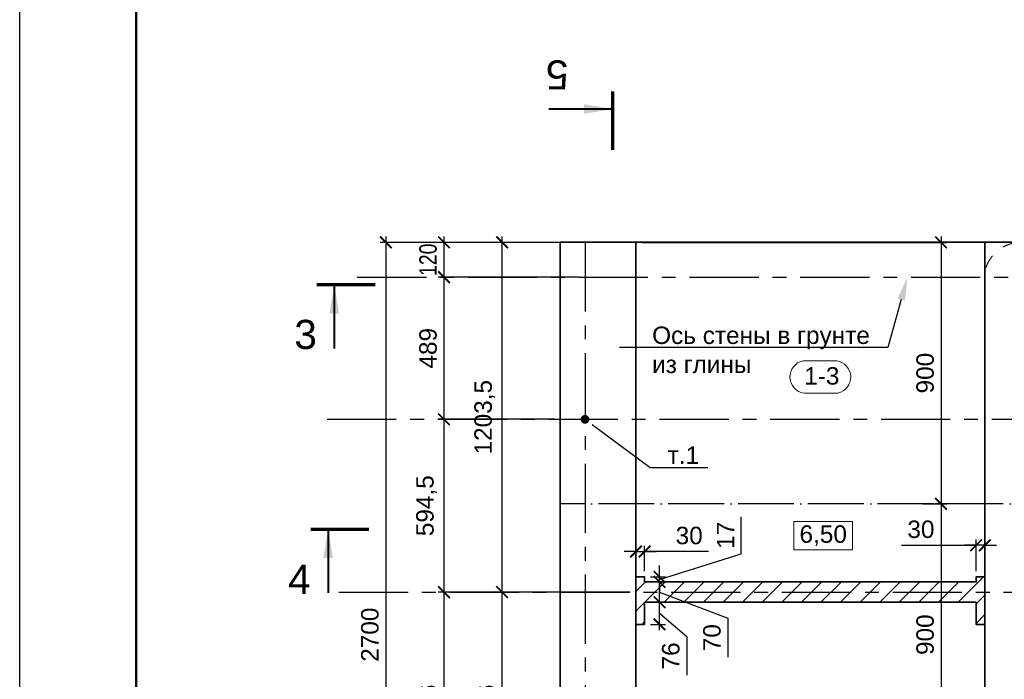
# Model space of a CAD drawing. Header units: millimetres. Extents: x -695122 to 440517, y 417968 to 574899.
# Tile 3 of 39: x -695122 to -661263, y 493759 to 516456. Entities that reach past the tile are written whole.
import ezdxf
from ezdxf import colors
from ezdxf.entities.mleader import LeaderData, LeaderLine
from ezdxf.enums import TextEntityAlignment as Align
from ezdxf.math import Vec2, Vec3

# ---------------------------------------------------------------- set-up
doc = ezdxf.new("R2010")
doc.units = ezdxf.units.MM
for name, pattern in [('ACAD_ISO04W100', [30, 24, -3, 0, -3]), ('PHANTOM', [63.5, 31.75, -6.35, 6.35, -6.35, 6.35, -6.35]), ('осевая', [50.8, 31.75, -6.35, 6.35, -6.35])]:
    doc.linetypes.add(name, pattern=pattern)
for name, color, linetype, lineweight in [('0_Выноски и размеры', 7, 'Continuous', 9), ('Бетон', 7, 'Continuous', 50), ('ГТО_Разрезы. Сечения.Узлы', 255, 'Continuous', 40), ('Отдел_Бетон основной', 7, 'Continuous', 35)]:
    doc.layers.add(name, color=color, linetype=linetype, lineweight=lineweight)
for name, color, linetype in [('otmetki', 7, 'Continuous'), ('Оси', 1, 'осевая'), ('Размеры', 7, 'Continuous'), ('штамп(текст)', 7, 'Continuous')]:
    doc.layers.add(name, color=color, linetype=linetype)
doc.styles.add('arial', font='arial.ttf')
doc.styles.get("Standard").update_dxf_attribs({"font": 'arial.ttf'})
doc.styles.add('аrial', font='arial.ttf')
doc.styles.add('Рогун1', font='arial.ttf')
doc.dimstyles.new('100 мм', dxfattribs={"dimscale": 100, "dimtxt": 3.5, "dimasz": 2, "dimexe": 1, "dimexo": 1, "dimgap": 1.2, "dimtad": 1, "dimdec": 0, "dimlfac": 0.1, "dimrnd": 0.0001, "dimtxsty": 'Рогун1', "dimblk": 'ARCHTICK', "dimcen": 2.5, "dimdle": 1, "dimaunit": 1, "dimadec": 1, "dimazin": 0, "dimtfac": 1, "dimtdec": 0, "dimtmove": 1, "dimatfit": 3, "dimldrblk": 'ARCHTICK', "dimfxl": 1, "dimtfill": 1, "dimarcsym": 0})
doc.dimstyles.new('hren115', dxfattribs={"dimtxt": 0.3, "dimasz": 3, "dimexe": 0.18, "dimexo": 0.0625, "dimgap": 0.1, "dimtad": 2, "dimtih": 1, "dimtoh": 1, "dimdec": 4, "dimzin": 0, "dimdsep": 46, "dimtxsty": 'arial', "dimcen": 0, "dimclrt": 256, "dimadec": 0, "dimazin": 0, "dimtfac": 1, "dimtdec": 4, "dimtofl": 0, "dimtmove": 1, "dimatfit": 0, "dimfxl": 1, "dimtolj": 1, "dimtzin": 0, "dimarcsym": 1})

# ---------------------------------------------------------------- blocks, each defined once
blk = doc.blocks.new('_ArchTick')
at = {"color": 0, "linetype": 'ByBlock', "const_width": 0.15}
blk.add_lwpolyline([(-0.5, -0.5), (0.5, 0.5)], dxfattribs=at)
blk = doc.blocks.new('*D236')
at = {"layer": 'Defpoints', "color": 0, "transparency": 16777216}
for p in [(-675681, 507595), (-680531, 502705), (-676531, 502705)]:
    blk.add_point(p, dxfattribs=at)
at = {"layer": 'Размеры', "color": 0, "lineweight": -2, "transparency": 16777216}
for p, q in [((-675881, 507595), (-680731, 507595)), ((-680531, 507795), (-680531, 502505)), ((-676731, 502705), (-680731, 502705))]:
    blk.add_line(p, q, dxfattribs=at)
at = {"layer": 'Размеры', "color": 0, "lineweight": -2, "transparency": 16777216, "xscale": 400, "yscale": 400, "zscale": 400}
for p, rotation in [((-680531, 507595), 90), ((-680531, 502705), 270)]:
    blk.add_blockref('_ArchTick', p, dxfattribs=dict(at, rotation=rotation))
at = {"layer": 'Размеры', "color": 0, "transparency": 16777216, "insert": (-681077, 505150), "char_height": 600, "attachment_point": 5, "rotation": 90, "style": 'Рогун1'}
blk.add_mtext('489', dxfattribs=at)
blk = doc.blocks.new('*D293')
at = {"layer": 'Defpoints', "color": 0, "transparency": 16777216}
for p in [(-676531, 508795), (-682531, 481795), (-676531, 481795)]:
    blk.add_point(p, dxfattribs=at)
at = {"layer": 'Размеры', "color": 0, "lineweight": -2, "transparency": 16777216}
for p, q in [((-682531, 508995), (-682531, 481595)), ((-676731, 508795), (-682731, 508795)), ((-676731, 481795), (-682731, 481795))]:
    blk.add_line(p, q, dxfattribs=at)
at = {"layer": 'Размеры', "color": 0, "lineweight": -2, "transparency": 16777216, "xscale": 400, "yscale": 400, "zscale": 400}
for p, rotation in [((-682531, 508795), 90), ((-682531, 481795), 270)]:
    blk.add_blockref('_ArchTick', p, dxfattribs=dict(at, rotation=rotation))
at = {"layer": 'Размеры', "color": 0, "transparency": 16777216, "insert": (-683077, 495295), "char_height": 600, "attachment_point": 5, "rotation": 90, "style": 'Рогун1'}
blk.add_mtext('2700', dxfattribs=at)
blk = doc.blocks.new('*D237')
at = {"layer": 'Defpoints', "color": 0, "transparency": 16777216}
for p in [(-678531, 496760), (-676531, 496760), (-676531, 489000)]:
    blk.add_point(p, dxfattribs=at)
at = {"layer": 'Размеры', "color": 0, "lineweight": -2, "transparency": 16777216}
for p, q in [((-676731, 496760), (-678731, 496760)), ((-678531, 488800), (-678531, 496960)), ((-676731, 489000), (-678731, 489000))]:
    blk.add_line(p, q, dxfattribs=at)
at = {"layer": 'Размеры', "color": 0, "lineweight": -2, "transparency": 16777216, "xscale": 400, "yscale": 400, "zscale": 400}
for p, rotation in [((-678531, 496760), 90), ((-678531, 489000), 270)]:
    blk.add_blockref('_ArchTick', p, dxfattribs=dict(at, rotation=rotation))
at = {"layer": 'Размеры', "color": 0, "transparency": 16777216, "insert": (-679077, 492880), "char_height": 600, "attachment_point": 5, "rotation": 90, "style": 'Рогун1'}
blk.add_mtext('776', dxfattribs=at)
blk = doc.blocks.new('*D238')
at = {"layer": 'Defpoints', "color": 0, "transparency": 16777216}
for p in [(-675781, 508795), (-680531, 507595), (-675781, 507595)]:
    blk.add_point(p, dxfattribs=at)
at = {"layer": 'Размеры', "color": 0, "lineweight": -2, "transparency": 16777216}
for p, q in [((-680531, 508995), (-680531, 507395)), ((-675981, 508795), (-680731, 508795)), ((-675981, 507595), (-680731, 507595))]:
    blk.add_line(p, q, dxfattribs=at)
at = {"layer": 'Размеры', "color": 0, "lineweight": -2, "transparency": 16777216, "xscale": 400, "yscale": 400, "zscale": 400}
for p, rotation in [((-680531, 508795), 90), ((-680531, 507595), 270)]:
    blk.add_blockref('_ArchTick', p, dxfattribs=dict(at, rotation=rotation))
at = {"layer": 'Размеры', "color": 0, "transparency": 16777216, "insert": (-681077, 508195), "char_height": 600, "attachment_point": 5, "rotation": 90, "style": 'Рогун1'}
blk.add_mtext('{\\W0.8;120}', dxfattribs=at)
blk = doc.blocks.new('*D239')
at = {"layer": 'Defpoints', "color": 0, "transparency": 16777216}
for p in [(-678531, 508795), (-676531, 508795), (-673931, 496760)]:
    blk.add_point(p, dxfattribs=at)
at = {"layer": 'Размеры', "color": 0, "lineweight": -2, "transparency": 16777216}
for p, q in [((-678531, 496560), (-678531, 508995)), ((-676731, 508795), (-678731, 508795)), ((-674131, 496760), (-678731, 496760))]:
    blk.add_line(p, q, dxfattribs=at)
at = {"layer": 'Размеры', "color": 0, "lineweight": -2, "transparency": 16777216, "xscale": 400, "yscale": 400, "zscale": 400}
for p, rotation in [((-678531, 508795), 90), ((-678531, 496760), 270)]:
    blk.add_blockref('_ArchTick', p, dxfattribs=dict(at, rotation=rotation))
at = {"layer": 'Размеры', "color": 0, "transparency": 16777216, "insert": (-679131, 502778), "char_height": 600, "attachment_point": 5, "rotation": 90, "style": 'Рогун1'}
blk.add_mtext('1203,5', dxfattribs=at)
blk = doc.blocks.new('*D278')
at = {"layer": 'Defpoints', "color": 0, "ltscale": 200, "transparency": 16777216}
for p in [(-676631, 502705), (-680531, 496760), (-675681, 496760)]:
    blk.add_point(p, dxfattribs=at)
at = {"layer": 'Размеры', "color": 0, "lineweight": -2, "ltscale": 200, "transparency": 16777216}
for p, q in [((-680531, 502905), (-680531, 496560)), ((-676831, 502705), (-680731, 502705)), ((-675881, 496760), (-680731, 496760))]:
    blk.add_line(p, q, dxfattribs=at)
at = {"layer": 'Размеры', "color": 0, "lineweight": -2, "ltscale": 200, "transparency": 16777216, "xscale": 400, "yscale": 400, "zscale": 400}
for p, rotation in [((-680531, 502705), 90), ((-680531, 496760), 270)]:
    blk.add_blockref('_ArchTick', p, dxfattribs=dict(at, rotation=rotation))
at = {"layer": 'Размеры', "color": 0, "ltscale": 200, "transparency": 16777216, "insert": (-681131, 499733), "char_height": 600, "attachment_point": 5, "rotation": 90, "style": 'Рогун1'}
blk.add_mtext('594,5', dxfattribs=at)
blk = doc.blocks.new('*D279')
at = {"layer": 'Defpoints', "color": 0, "transparency": 16777216}
for p in [(-673931, 508795), (-663438, 499795), (-661931, 499795)]:
    blk.add_point(p, dxfattribs=at)
at = {"layer": 'Размеры', "color": 0, "lineweight": -2, "transparency": 16777216}
for p, q in [((-663438, 508995), (-663438, 499595)), ((-673731, 508795), (-663238, 508795)), ((-662131, 499795), (-663638, 499795))]:
    blk.add_line(p, q, dxfattribs=at)
at = {"layer": 'Размеры', "color": 0, "lineweight": -2, "transparency": 16777216, "xscale": 400, "yscale": 400, "zscale": 400}
for p, rotation in [((-663438, 508795), 90), ((-663438, 499795), 270)]:
    blk.add_blockref('_ArchTick', p, dxfattribs=dict(at, rotation=rotation))
at = {"layer": 'Размеры', "color": 0, "transparency": 16777216, "insert": (-663984, 504295), "char_height": 600, "attachment_point": 5, "rotation": 90, "style": 'Рогун1'}
blk.add_mtext('900', dxfattribs=at)
blk = doc.blocks.new('*D197')
at = {"layer": 'Defpoints', "color": 0, "transparency": 16777216}
for p in [(-676531, 496760), (-680531, 489000), (-676631, 489000)]:
    blk.add_point(p, dxfattribs=at)
at = {"layer": 'Размеры', "color": 0, "lineweight": -2, "transparency": 16777216}
for p, q in [((-676731, 496760), (-680731, 496760)), ((-680531, 496960), (-680531, 488800)), ((-676831, 489000), (-680731, 489000))]:
    blk.add_line(p, q, dxfattribs=at)
at = {"layer": 'Размеры', "color": 0, "lineweight": -2, "transparency": 16777216, "xscale": 400, "yscale": 400, "zscale": 400}
for p, rotation in [((-680531, 496760), 90), ((-680531, 489000), 270)]:
    blk.add_blockref('_ArchTick', p, dxfattribs=dict(at, rotation=rotation))
at = {"layer": 'Размеры', "color": 0, "transparency": 16777216, "insert": (-681077, 492880), "char_height": 600, "attachment_point": 5, "rotation": 90, "style": 'Рогун1'}
blk.add_mtext('776', dxfattribs=at)
blk = doc.blocks.new('_Dot')
at = {"color": 0, "linetype": 'ByBlock', "const_width": 0.5}
blk.add_lwpolyline([(-0.25, 0, 1), (0.25, 0, 1)], format="xyb", close=True, dxfattribs=at)
blk = doc.blocks.new('*D247')
at = {"layer": 'Defpoints', "color": 0, "transparency": 16777216}
for p in [(-664250, 499795), (-663438, 490795), (-661931, 490795)]:
    blk.add_point(p, dxfattribs=at)
at = {"layer": 'Размеры', "color": 0, "lineweight": -2, "transparency": 16777216}
for p, q in [((-664050, 499795), (-663238, 499795)), ((-663438, 499995), (-663438, 490595)), ((-662131, 490795), (-663638, 490795))]:
    blk.add_line(p, q, dxfattribs=at)
at = {"layer": 'Размеры', "color": 0, "lineweight": -2, "transparency": 16777216, "xscale": 400, "yscale": 400, "zscale": 400}
for p, rotation in [((-663438, 499795), 90), ((-663438, 490795), 270)]:
    blk.add_blockref('_ArchTick', p, dxfattribs=dict(at, rotation=rotation))
at = {"layer": 'Размеры', "color": 0, "transparency": 16777216, "insert": (-663984, 495295), "char_height": 600, "attachment_point": 5, "rotation": 90, "style": 'Рогун1', "bg_fill": 3, "box_fill_scale": 1.1, "bg_fill_color": 256, "bg_fill_true_color": 13158600, "bg_fill_transparency": 0}
blk.add_mtext('900', dxfattribs=at)
blk = doc.blocks.new('*U145')
blk.add_lwpolyline([(5, -5), (-836, -5), (-836, 589), (5, 589)], close=True)
at = {"lineweight": 50}
blk.add_lwpolyline([(0, 0), (-816, 0), (-816, 584), (0, 584)], close=True, dxfattribs=at)
at = {"style": 'arial'}
blk.add_attdef('ФОРМАТ', (-36, -3.63), '', height=2.5, dxfattribs=at)
at = {"layer": 'штамп(текст)', "style": 'arial', "flags": 4}
for tag, height, p in [('Номер', 5, (-60.62, 47.59)), ('Стадия', 3.5, (-42.7, 18.69)), ('Лист', 3.5, (-27.97, 18.69)), ('Листов', 3.5, (-9.45, 18.69)), ('Отдел', 1.8, (-23.21, 1.04)), ('Год', 1.8, (-6.88, 1.05))]:
    blk.add_attdef(tag, text='', height=height, dxfattribs=at).set_placement(p, align=Align.CENTER)
at = {"layer": 'штамп(текст)', "lineweight": 30, "flags": 104}
blk.add_attdef('Объект', text='', height=3.5, dxfattribs=at).set_placement((-60.79, 42), align=Align.TOP_CENTER)
at = {"layer": 'штамп(текст)', "style": 'arial', "flags": 4}
for tag, p in [('Разраб', (-164.12, 26.34)), ('Пров', (-164.12, 21.4)), ('Утвердил1', (-184.87, 11.1)), ('Нач.отд', (-164.12, 10.85)), ('Нк', (-164.12, 6.4)), ('Утвердил', (-184.87, 0.96)), ('ФИО_утв', (-164.12, 1.09))]:
    blk.add_attdef(tag, p, '', height=2.5, dxfattribs=at)
at = {"layer": 'штамп(текст)', "lineweight": 30, "flags": 104}
for tag, p in [('Комплект', (-84.04, 22.95)), ('НазваниеЛиста', (-84.91, 8.24))]:
    blk.add_attdef(tag, text='', height=3.5, dxfattribs=at).set_placement(p, align=Align.MIDDLE_CENTER)
blk = doc.blocks.new('*D154')
at = {"layer": 'Defpoints', "color": 0, "transparency": 16777216}
for p in [(-673631, 498156), (-673931, 497280), (-673631, 497280)]:
    blk.add_point(p, dxfattribs=at)
at = {"layer": 'Размеры', "color": 0, "lineweight": -2, "transparency": 16777216}
for p, q in [((-673931, 498156), (-674331, 498156)), ((-673931, 497480), (-673931, 498356)), ((-673931, 498156), (-673631, 498156)), ((-673931, 498156), (-673631, 498156)), ((-673631, 497480), (-673631, 498356)), ((-673631, 498156), (-673231, 498156)), ((-671430, 498156), (-673631, 498156))]:
    blk.add_line(p, q, dxfattribs=at)
at = {"layer": 'Размеры', "color": 0, "lineweight": -2, "transparency": 16777216, "xscale": 400, "yscale": 400, "zscale": 400}
blk.add_blockref('_ArchTick', (-673931, 498156), dxfattribs=at)
at = {"layer": 'Размеры', "color": 0, "lineweight": -2, "transparency": 16777216, "xscale": 400, "yscale": 400, "zscale": 400, "rotation": 180}
blk.add_blockref('_ArchTick', (-673631, 498156), dxfattribs=at)
at = {"layer": 'Размеры', "color": 0, "transparency": 16777216, "insert": (-672098, 498703), "char_height": 600, "attachment_point": 5, "style": 'Рогун1'}
blk.add_mtext('30', dxfattribs=at)
blk = doc.blocks.new('*D155')
at = {"layer": 'Defpoints', "color": 0, "transparency": 16777216}
for p in [(-662231, 498372), (-662231, 497280), (-661931, 497280)]:
    blk.add_point(p, dxfattribs=at)
at = {"layer": 'Размеры', "color": 0, "lineweight": -2, "transparency": 16777216}
for p, q in [((-662231, 497480), (-662231, 498572)), ((-661931, 497480), (-661931, 498572)), ((-664799, 498372), (-662231, 498372)), ((-662231, 498372), (-662631, 498372)), ((-661931, 498372), (-662231, 498372)), ((-661931, 498372), (-662231, 498372)), ((-661931, 498372), (-661531, 498372))]:
    blk.add_line(p, q, dxfattribs=at)
at = {"layer": 'Размеры', "color": 0, "lineweight": -2, "transparency": 16777216, "xscale": 400, "yscale": 400, "zscale": 400}
blk.add_blockref('_ArchTick', (-662231, 498372), dxfattribs=at)
at = {"layer": 'Размеры', "color": 0, "lineweight": -2, "transparency": 16777216, "xscale": 400, "yscale": 400, "zscale": 400, "rotation": 180}
blk.add_blockref('_ArchTick', (-661931, 498372), dxfattribs=at)
at = {"layer": 'Размеры', "color": 0, "transparency": 16777216, "insert": (-664130, 498918), "char_height": 600, "attachment_point": 5, "style": 'Рогун1'}
blk.add_mtext('30', dxfattribs=at)
blk = doc.blocks.new('*D248')
at = {"layer": 'Defpoints', "color": 0, "transparency": 16777216}
for p in [(-673631, 496410), (-673118, 496410), (-673631, 495650)]:
    blk.add_point(p, dxfattribs=at)
at = {"layer": 'Размеры', "color": 0, "lineweight": -2, "transparency": 16777216}
for p, q in [((-673431, 496410), (-672918, 496410)), ((-673118, 495450), (-673118, 496610)), ((-673118, 496030), (-672185, 495231)), ((-673431, 495650), (-672918, 495650)), ((-672185, 495231), (-672185, 493897))]:
    blk.add_line(p, q, dxfattribs=at)
at = {"layer": 'Размеры', "color": 0, "lineweight": -2, "transparency": 16777216, "xscale": 400, "yscale": 400, "zscale": 400}
for p, rotation in [((-673118, 496410), 90), ((-673118, 495650), 270)]:
    blk.add_blockref('_ArchTick', p, dxfattribs=dict(at, rotation=rotation))
at = {"layer": 'Размеры', "color": 0, "transparency": 16777216, "insert": (-672731, 494564), "char_height": 600, "attachment_point": 5, "rotation": 90, "style": 'Рогун1'}
blk.add_mtext('76', dxfattribs=at)
blk = doc.blocks.new('*D156')
at = {"layer": 'Defpoints', "color": 0, "transparency": 16777216}
for p in [(-673631, 497110), (-673117, 497110), (-673631, 496410)]:
    blk.add_point(p, dxfattribs=at)
at = {"layer": 'Размеры', "color": 0, "lineweight": -2, "transparency": 16777216}
for p, q in [((-673431, 497110), (-672917, 497110)), ((-673117, 496210), (-673117, 497310)), ((-673117, 496760), (-670767, 495858)), ((-673431, 496410), (-672917, 496410)), ((-670767, 495858), (-670767, 494526))]:
    blk.add_line(p, q, dxfattribs=at)
at = {"layer": 'Размеры', "color": 0, "lineweight": -2, "transparency": 16777216, "xscale": 400, "yscale": 400, "zscale": 400}
for p, rotation in [((-673117, 497110), 90), ((-673117, 496410), 270)]:
    blk.add_blockref('_ArchTick', p, dxfattribs=dict(at, rotation=rotation))
at = {"layer": 'Размеры', "color": 0, "transparency": 16777216, "insert": (-671313, 495192), "char_height": 600, "attachment_point": 5, "rotation": 90, "style": 'Рогун1'}
blk.add_mtext('70', dxfattribs=at)
blk = doc.blocks.new('*D157')
at = {"layer": 'Defpoints', "color": 0, "transparency": 16777216}
for p in [(-673631, 497280), (-673631, 497110), (-673116, 497280)]:
    blk.add_point(p, dxfattribs=at)
at = {"layer": 'Размеры', "color": 0, "lineweight": -2, "transparency": 16777216}
for p, q in [((-670307, 498072), (-670307, 499355)), ((-673116, 497195), (-670307, 498072)), ((-673116, 497280), (-673116, 497680)), ((-673431, 497280), (-672916, 497280)), ((-673431, 497110), (-672916, 497110)), ((-673116, 497110), (-673116, 497280)), ((-673116, 497110), (-673116, 497280)), ((-673116, 497110), (-673116, 496710))]:
    blk.add_line(p, q, dxfattribs=at)
at = {"layer": 'Размеры', "color": 0, "lineweight": -2, "transparency": 16777216, "xscale": 400, "yscale": 400, "zscale": 400}
for p, rotation in [((-673116, 497280), 270), ((-673116, 497110), 90)]:
    blk.add_blockref('_ArchTick', p, dxfattribs=dict(at, rotation=rotation))
at = {"layer": 'Размеры', "color": 0, "transparency": 16777216, "insert": (-670848, 498714), "char_height": 600, "attachment_point": 5, "rotation": 90, "style": 'Рогун1'}
blk.add_mtext('17', dxfattribs=at)
blk = doc.blocks.new('*U77')
at = {"color": 7, "lineweight": 70, "ltscale": 100}
blk.add_line((-27.67, 0), (-17.67, 0), dxfattribs=at)
at = {"ltscale": 100, "style": 'аrial', "flags": 8}
blk.add_attdef('W', text='', height=5, dxfattribs=at).set_placement((-27.67, -12.65), align=Align.BOTTOM_RIGHT)
at = {"color": 0, "ltscale": 100, "style": 'аrial', "flags": 8}
blk.add_attdef('M', text='', height=5, dxfattribs=at).set_placement((336.17, -8.69), align=Align.MIDDLE)
at = {"ltscale": 100, "style": 'аrial', "flags": 8}
blk.add_attdef('M1', text='', height=5, dxfattribs=at).set_placement((344.38, -8.67), align=Align.MIDDLE)
at = {"color": 7, "ltscale": 100}
blk.add_leader([(-24.67, 0), (-24.67, -11)], dimstyle='hren115', override={"dimasz": 5, "dimgap": 0.1, "dimtad": 0, "dimfxl": 1.25, "dimtfillclr": 256}, dxfattribs=at)
blk = doc.blocks.new('*U76')
at = {"color": 7, "lineweight": 70, "ltscale": 100}
blk.add_line((-25.43, 0), (-15.43, 0), dxfattribs=at)
at = {"ltscale": 100, "style": 'аrial', "flags": 8}
blk.add_attdef('W', text='', height=5, dxfattribs=at).set_placement((-25.43, -12.65), align=Align.BOTTOM_RIGHT)
at = {"color": 0, "ltscale": 100, "style": 'аrial', "flags": 8}
blk.add_attdef('M', text='', height=5, dxfattribs=at).set_placement((345.42, -8.69), align=Align.MIDDLE)
at = {"ltscale": 100, "style": 'аrial', "flags": 8}
blk.add_attdef('M1', text='', height=5, dxfattribs=at).set_placement((353.64, -8.67), align=Align.MIDDLE)
at = {"color": 7, "ltscale": 100}
blk.add_leader([(-22.43, 0), (-22.43, -11)], dimstyle='hren115', override={"dimasz": 5, "dimgap": 0.1, "dimtad": 0, "dimfxl": 1.25, "dimtfillclr": 256}, dxfattribs=at)
blk = doc.blocks.new('*U120')
at = {"color": 7, "lineweight": 70, "ltscale": 100}
blk.add_line((0, -299.91), (0, -309.91), dxfattribs=at)
at = {"ltscale": 100, "style": 'аrial', "flags": 8}
for tag, height, p in [('W', 5, (9.6, -91.6)), ('W1', 3.5, (16.84, -128.95)), ('M', 5, (9.6, -312.81))]:
    blk.add_attdef(tag, text='', height=height, dxfattribs=at).set_placement(p, align=Align.MIDDLE)
at = {"color": 7, "ltscale": 100}
blk.add_leader([(0, -306.91), (11, -306.91)], dimstyle='hren115', override={"dimasz": 5, "dimgap": 0.1, "dimtad": 0, "dimfxl": 1.25, "dimtfillclr": 256}, dxfattribs=at)

msp = doc.modelspace()

# ---------------------------------------------------------------- linework, layer by layer
at = {"color": 4, "linetype": 'ACAD_ISO04W100', "ltscale": 80}
msp.add_line((-615695.8202125, 499795.1528517), (-676530.8202125, 499795.1528517), dxfattribs=at)
at = {"color": 4, "lineweight": 20}
msp.add_lwpolyline([(-668184.8341101, 504717.8375703), (-667022.2981776, 504717.8375703, -0.8257768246), (-666984.1022452, 503606.1198163), (-668146.6381782, 503606.1198163, -0.8409861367)], format="xyb", close=True, dxfattribs=at)
at = {"layer": '0_Выноски и размеры', "ltscale": 100, "elevation": 0}
msp.add_lwpolyline([(-668498.3322833, 498211.7239504), (-666480.7194935, 498211.7239504), (-666480.7194935, 499190.6873015), (-668498.3322833, 499190.6873015)], close=True, dxfattribs=at)
at = {"layer": 'Defpoints', "linetype": 'PHANTOM', "lineweight": 0, "ltscale": 75}
for points in [[(-661930.8202124, 496965.1528517), (-661930.8202125, 507795.1528517, -0.8), (-659430.8202125, 507795.1528518), (-659430.8202124, 496965.1528517)], [(-659430.8202124, 495965.1528517), (-659430.8202124, 482795.1528515, -0.8), (-661930.8202124, 482795.1528521), (-661930.8202124, 495965.1528517)]]:
    msp.add_lwpolyline(points, format="xyb", dxfattribs=at)
at = {"layer": 'Бетон', "color": 2, "lineweight": 35, "ltscale": 10}
msp.add_lwpolyline([(-615695.8202125, 508795.1528517), (-615695.8202125, 510395.1528517), (-617430.8202117, 510395.1528517), (-620630.8202117, 508795.1528517), (-676530.8202125, 508795.1528517), (-676530.8202125, 481795.1528517), (-615695.8202125, 481795.1528517)], close=True, dxfattribs=at)
for points in [[(-673930.8202125, 508795.1528517), (-673930.8202125, 496500.1528517)], [(-661930.8202125, 497200.1528517), (-661930.8202125, 508795.1528517)], [(-661930.8202125, 497200.1528517), (-661930.8202125, 495700.1528517)], [(-673930.8202125, 496965.1528517), (-673930.8202125, 495700.1528517)], [(-673930.8202125, 495705.1528517), (-673930.8202125, 489279.1528517)], [(-661930.8202124, 489279.1528517), (-661930.8202124, 495705.1528517)]]:
    msp.add_lwpolyline(points, dxfattribs=at)
at = {"layer": 'Оси', "linetype": 'осевая', "ltscale": 75}
msp.add_line((-684551.6206995, 502705.1528517), (-613014.6293701, 502705.1528517), dxfattribs=at)
for points in [[(-683518.4861572, 507595.1528517), (-620347.5802772, 507595.1528517), (-617147.5802772, 509195.1528532), (-614214.1434239, 509195.1528531)], [(-675680.8202125, 508795.1528517), (-675680.8202125, 475050.8541315)]]:
    msp.add_lwpolyline(points, dxfattribs=at)
at = {"layer": 'Отдел_Бетон основной', "linetype": 'PHANTOM', "lineweight": 0, "ltscale": 75}
msp.add_line((-673930.8202125, 508795.1528517), (-673930.8202125, 496965.1528517), dxfattribs=at)

# ---------------------------------------------------------------- block references
at = {"layer": 'ГТО_Разрезы. Сечения.Узлы'}
ref = msp.add_blockref('*U120', (-674720.8644557, 452000.5493567), dxfattribs=dict(at, xscale=200, yscale=200, zscale=200, rotation=180))
ref.add_attrib('M', '5', dxfattribs={"layer": '0', "ltscale": 100, "height": 1000, "rotation": 180, "style": 'аrial', "flags": 8}).set_placement((-676640.8644557, 514562.7186935), align=Align.MIDDLE)
ref = msp.add_blockref('*U76', (-679815.7973745, 507343.5477397), dxfattribs=dict(at, xscale=200, yscale=200, zscale=200))
ref.add_attrib('W', '3', dxfattribs={"layer": '0', "ltscale": 100, "height": 1000, "style": 'аrial', "flags": 8}).set_placement((-684901.8173852, 504827.3913059), align=Align.BOTTOM_RIGHT)
ref = msp.add_blockref('*U77', (-679580.3614327, 498930.3997194), dxfattribs=dict(at, xscale=200, yscale=200, zscale=200))
ref.add_attrib('W', '4', dxfattribs={"layer": '0', "ltscale": 100, "height": 1000, "style": 'аrial', "flags": 8}).set_placement((-685114.9593758, 496400.6007209), align=Align.BOTTOM_RIGHT)

# ---------------------------------------------------------------- texts
at = {"color": 4, "lineweight": 0, "insert": (-667538.0630449, 504195.7574711, 5016520.3999996), "char_height": 600, "width": 2500.98227111, "attachment_point": 5, "rotation": 0.0000000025, "style": 'arial'}
msp.add_mtext('1{\\fArial|b0|i0|c238|p34;-}3', dxfattribs=at)
at = {"layer": 'otmetki', "insert": (-667489.5258884, 498701.205626), "char_height": 600, "width": 2017.61278979, "attachment_point": 5, "style": 'arial'}
msp.add_mtext('6,50', dxfattribs=at)

# ---------------------------------------------------------------- dimensions: what is measured, and where the dimension line sits
at = {"layer": 'Размеры'}
for base, p1, p2, picture, middle in [((-682530.8202125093, 481795.1528517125), (-676530.8202125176, 508795.1528517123), (-676530.8202125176, 481795.1528517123), '*D293', (-683077.1640051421, 495295.1528517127)), ((-678530.8202125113, 508795.1528517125), (-673930.8202125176, 496760.1528517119), (-676530.8202125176, 508795.1528517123), '*D239', (-679131.3932002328, 502777.6528517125)), ((-663437.8842705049, 499795.1528517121), (-673930.8202125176, 508795.1528517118), (-661930.8202124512, 499795.1528517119), '*D279', (-663984.2280631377, 504295.1528517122)), ((-680530.8202125, 502705.1528517), (-675680.8202125, 507595.1528517), (-676530.8202125, 502705.1528517), '*D236', (-681077.1640051, 505150.1528517)), ((-680530.8202125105, 489000.1528517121), (-676530.8202125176, 496760.1528517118), (-676630.8202125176, 489000.1528517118), '*D197', (-681077.1640051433, 492880.1528517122)), ((-678530.8202125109, 496760.1528517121), (-676530.8202125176, 489000.1528517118), (-676530.8202125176, 496760.1528517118), '*D237', (-679077.1640051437, 492880.1528517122))]:
    dim = msp.add_linear_dim(base=base, p1=p1, p2=p2, angle=90, dimstyle='100 мм', override={"dimscale": 200, "dimtxt": 3, "dimdec": 6, "dimtfill": 0}, dxfattribs=at)
    dim.commit()
    dim.dimension.update_dxf_attribs({"geometry": picture, "text_midpoint": middle})
dim = msp.add_linear_dim(base=(-680530.8202125, 507595.1528517), p1=(-675780.8202125, 508795.1528517), p2=(-675780.8202125, 507595.1528517), angle=90, text='{\\W0.8;<>}', dimstyle='100 мм', override={"dimscale": 200, "dimtxt": 3, "dimdec": 6, "dimtfill": 0}, dxfattribs=at)
dim.commit()
dim.dimension.update_dxf_attribs({"geometry": '*D238', "text_midpoint": (-680530.8202125, 508195.1528517), "dimtype": 160})
at = {"layer": 'Размеры', "ltscale": 200}
dim = msp.add_linear_dim(base=(-680530.8202125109, 496760.1528517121), p1=(-676630.8202125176, 502705.1528517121), p2=(-675680.8202125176, 496760.1528517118), angle=90, dimstyle='100 мм', override={"dimscale": 200, "dimtxt": 3, "dimdec": 6, "dimtfill": 0}, dxfattribs=at)
dim.commit()
dim.dimension.update_dxf_attribs({"geometry": '*D278', "text_midpoint": (-681131.3932002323, 499732.6528517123)})
at = {"layer": 'Размеры'}
dim = msp.add_linear_dim(base=(-673630.8202125, 498156.2070634), p1=(-673930.8202125, 497280.1528517), p2=(-673630.8202125, 497280.1528517), dimstyle='100 мм', override={"dimscale": 200, "dimtxt": 3, "dimdec": 6, "dimtfill": 0}, dxfattribs=at)
dim.commit()
dim.dimension.update_dxf_attribs({"geometry": '*D154', "text_midpoint": (-672098.2397371, 498241.1593676), "dimtype": 160})
for base, p1, p2, picture, middle in [((-673116.1459622, 497280.1528517), (-673630.8202125, 497110.1528517), (-673630.8202125, 497280.1528517), '*D157', (-670306.6661639, 498312.468044)), ((-673117.3959622, 497110.1528517), (-673630.8202125, 496410.1528517), (-673630.8202125, 497110.1528517), '*D156', (-670766.9342704, 495618.0299116)), ((-673117.8126289, 496410.1528517), (-673630.8202125, 495650.1528517), (-673630.8202125, 496410.1528517), '*D248', (-672185.1250436, 494991.0227944))]:
    dim = msp.add_linear_dim(base=base, p1=p1, p2=p2, angle=90, dimstyle='100 мм', override={"dimscale": 200, "dimtxt": 3, "dimdec": 6, "dimtfill": 0}, dxfattribs=at)
    dim.commit()
    dim.dimension.update_dxf_attribs({"geometry": picture, "text_midpoint": middle, "dimtype": 160})

# ---------------------------------------------------------------- leaders
at = {"ltscale": 100}
ml = msp.add_multileader_mtext('Standard', dxfattribs=at)
ml.set_content('Ось стены в грунте из глины', color=256, style='arial')
ml.set_leader_properties()
ml.build(insert=Vec2(0, 0))
ml.multileader.update_dxf_attribs({"text_left_attachment_type": 6, "text_right_attachment_type": 6, "arrow_head_size": 800})
ctx = ml.context
ctx.base_point, ctx.char_height, ctx.arrow_head_size, ctx.landing_gap_size, ctx.plane_origin = Vec3(-673377.6734317, 505177.8574419), 600, 800, 4, Vec3(-672930.4082136, 516171.2304074)
ctx.left_attachment, ctx.right_attachment = 6, 6
notes = []
notes.append((ctx, [(1, (1, 1, 0), (-665267.397508, 505177.8574419), (-1, 0), 687.405528, [(0, [(-664591.8173978, 507595.1528517)], 0, [])])]))
ctx.mtext.insert, ctx.mtext.width, ctx.mtext.defined_height, ctx.mtext.flow_direction = Vec3(-673373.6734317, 505897.8574419), 8451.429208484, 766.5757162, 5
ml = msp.add_multileader_mtext('Standard', dxfattribs=at)
ml.set_content('т.1 ', color=256, style='arial')
ml.set_leader_properties()
ml.set_arrow_properties(name='DOT')
ml.build(insert=Vec2(0, 0))
ml.multileader.update_dxf_attribs({"text_left_attachment_type": 6, "text_right_attachment_type": 6, "arrow_head_size": 300})
ctx = ml.context
ctx.base_point, ctx.char_height, ctx.arrow_head_size, ctx.landing_gap_size, ctx.plane_origin = Vec3(-672757.6160792, 501052.7984642), 600, 300, 4, Vec3(-686880.4629782, 516998.994237)
ctx.left_attachment, ctx.right_attachment, ctx.text_align_type = 6, 6, 1
notes.append((ctx, [(0, (1, 1, 0), (-673445.0216072, 501052.7984642), (1, 0), 687.405528, [(0, [(-675680.8211343, 502705.1528517)], 0, [])])]))
ctx.mtext.insert, ctx.mtext.width, ctx.mtext.defined_height, ctx.mtext.alignment, ctx.mtext.flow_direction = Vec3(-672296.8630096, 501772.7984642), 10035.482987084, 766.5757162, 2, 5
for ctx, leaders in notes:
    for number, flags, end, landing, length, lines in leaders:
        leader = LeaderData()
        leader.index, (leader.has_last_leader_line, leader.has_dogleg_vector, leader.attachment_direction) = number, flags
        leader.last_leader_point, leader.dogleg_vector, leader.dogleg_length = Vec3(end), Vec3(landing), length
        for number, points, colour, breaks in lines:
            line = LeaderLine()
            line.index, line.vertices, line.color, line.breaks = number, Vec3.list(points), colors.encode_raw_color(colour), breaks
            leader.lines.append(line)
        ctx.leaders.append(leader)

# ---------------------------------------------------------------- next in the draw order: dimensions: what is measured, and where the dimension line sits
at = {"layer": 'Размеры'}
dim = msp.add_linear_dim(base=(-663437.8842705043, 490795.1528517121), p1=(-664250.027102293, 499795.1528517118), p2=(-661930.8202124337, 490795.1528517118), angle=90, dimstyle='100 мм', override={"dimscale": 200, "dimtxt": 3, "dimdec": 6}, dxfattribs=at)
dim.commit()
dim.dimension.update_dxf_attribs({"geometry": '*D247', "text_midpoint": (-663984.2280631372, 495295.1528517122)})

# ---------------------------------------------------------------- next in the draw order: hatches: boundary and pattern name
h = msp.add_hatch()
h.set_pattern_fill('ANSI31', color=256, scale=150)
h.set_pattern_definition([(45, (-968782.26, -3493.4), (-336.7596, 336.7596), [])])
h.paths.add_polyline_path([(-673930.8202125, 495650.1528517), (-673630.8202125, 495650.1528517), (-673630.8202125, 496410.1528517), (-662230.8202124, 496410.1528517), (-662230.8202124, 495650.1528517), (-661930.8202124, 495650.1528517), (-661930.8202124, 497280.1528517), (-662230.8202124, 497280.1528517), (-662230.8202124, 497110.1528517), (-673630.8202125, 497110.1528517), (-673630.8202125, 497280.1528517), (-673930.8202125, 497280.1528517)])

# ---------------------------------------------------------------- next in the draw order: linework, layer by layer
at = {"layer": 'Бетон', "color": 2, "lineweight": 35, "ltscale": 10}
msp.add_lwpolyline([(-673930.8202125, 495650.1528517), (-673630.8202125, 495650.1528517), (-673630.8202125, 496410.1528517), (-662230.8202124, 496410.1528517), (-662230.8202124, 495650.1528517), (-661930.8202124, 495650.1528517), (-661930.8202124, 497280.1528517), (-662230.8202124, 497280.1528517), (-662230.8202124, 497110.1528517), (-673630.8202125, 497110.1528517), (-673630.8202125, 497280.1528517), (-673930.8202125, 497280.1528517)], close=True, dxfattribs=at)
at = {"layer": 'Оси', "linetype": 'осевая', "ltscale": 75}
msp.add_line((-684149.2243779, 496760.1528517), (-613014.6293701, 496760.1528517), dxfattribs=at)

# ---------------------------------------------------------------- next in the draw order: block references
at = {"lineweight": -3, "xscale": 200, "yscale": 200, "zscale": 200}
msp.add_blockref('*U145', (-527921.5689022, 455270.221151), dxfattribs=at)

# ---------------------------------------------------------------- next in the draw order: dimensions: what is measured, and where the dimension line sits
at = {"layer": 'Размеры'}
dim = msp.add_linear_dim(base=(-662230.8202124, 498371.5732761), p1=(-661930.8202124, 497280.1528517), p2=(-662230.8202124, 497280.1528517), dimstyle='100 мм', override={"dimscale": 200, "dimtxt": 3, "dimdec": 6, "dimtfill": 0}, dxfattribs=at)
dim.commit()
dim.dimension.update_dxf_attribs({"geometry": '*D155', "text_midpoint": (-664130.0944436, 498448.385255), "dimtype": 160})

doc.saveas('drawing.dxf')
